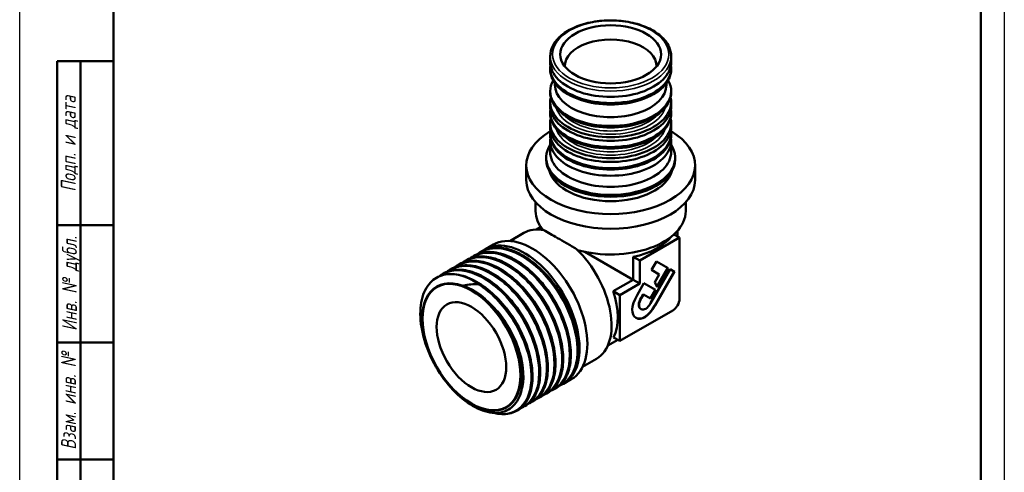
# Model space of a CAD drawing. Header units: millimetres. Extents: x -258 to 890, y -69 to 356.
# Tile 3 of 12: x 0 to 210, y 62 to 159. Entities that reach past the tile are written whole.
import ezdxf
from ezdxf.enums import TextEntityAlignment as Align

# ---------------------------------------------------------------- set-up
doc = ezdxf.new("R2010")
doc.units = ezdxf.units.MM
for name, color, linetype, lineweight in [('Видимые тонкие (ГОСТ)', 7, 'Continuous', 35), ('Видимый контур (ГОСТ)', 7, 'Continuous', 50), ('Кромка (ГОСТ)', 7, 'Continuous', 50), ('Обозначение (ГОСТ)', 7, 'Continuous', 25), ('Эскизная геометрия (ГОСТ)', 7, 'Continuous', 50)]:
    doc.layers.add(name, color=color, linetype=linetype, lineweight=lineweight)
doc.styles.get("Standard").update_dxf_attribs({"font": 'GOST Common Italic.ttf'})
doc.styles.add('Альтернативный текст (ГОСТ)', font='txt', dxfattribs={"width": 0.8})

# ---------------------------------------------------------------- blocks, each defined once
blk = doc.blocks.new('ГОСТ - Доп. графы 1')
at = {"layer": 'Эскизная геометрия (ГОСТ)'}
for p, q in [((-12, 0), (-12, 145)), ((-12, 145), (0, 145)), ((-7, 145), (-7, 0)), ((-12, 110), (-7, 110)), ((-7, 110), (0, 110)), ((-12, 85), (-7, 85)), ((-7, 85), (0, 85)), ((-12, 60), (-7, 60)), ((-7, 60), (0, 60)), ((-12, 25), (-7, 25)), ((-7, 25), (0, 25)), ((0, 0), (-12, 0))]:
    blk.add_line(p, q, dxfattribs=at)
at = {"layer": 'Обозначение (ГОСТ)', "char_height": 3.17, "attachment_point": 5, "rotation": 90, "style": 'Альтернативный текст (ГОСТ)'}
for s, insert, width in [('\\fGOST Common|b0|i1;\\H3.1700;Подп. и дата', (-9.37, 127.41), 34.7679), ('\\fGOST Common|b0|i1;\\H3.1700;Инв. № дубл.', (-8.95, 97.55), 24.8438), ('\\fGOST Common|b0|i1;\\H3.1700;Взам. инв. №', (-9.58, 72.53), 24.8669), ('\\fGOST Common|b0|i1;\\H3.1700;Подп. и дата', (-9.5, 42.47), 35.1486), ('\\fGOST Common|b0|i1;\\H3.1700;Инв. № подл.', (-9.5, 12.41), 24.9618)]:
    blk.add_mtext(s, dxfattribs=dict(at, insert=insert, width=width))
at = {"layer": 'Обозначение (ГОСТ)', "lineweight": 30, "width": 0.8, "flags": 17}
for tag, p in [('Подп._и_дата_2', (-3.53, 127.51)), ('Инв._номер_дубликата', (-3.41, 97.47)), ('Взамен_инв._номера', (-3.46, 72.53)), ('Подп._и_дата_1', (-3.42, 42.35)), ('ИНВЕНТАРНЫЙ_НОМЕР', (-3.33, 12.68))]:
    blk.add_attdef(tag, text='', height=3.17, rotation=90, dxfattribs=at).set_placement(p, align=Align.MIDDLE_CENTER)
blk = doc.blocks.new('Рамки ГОСТ_ граница 297x210')
at = {"layer": 'Кромка (ГОСТ)', "lineweight": 25}
for p, q in [((0, 0), (0, 297)), ((210, 297), (210, 0))]:
    blk.add_line(p, q, dxfattribs=at)
at = {"layer": 'Кромка (ГОСТ)'}
for p, q in [((20, 292), (20, 5)), ((205, 5), (205, 292))]:
    blk.add_line(p, q, dxfattribs=at)

msp = doc.modelspace()

# ---------------------------------------------------------------- linework, layer by layer
at = {"layer": 'Видимые тонкие (ГОСТ)'}
for p, q in [((132.5997, 99.4978), (132.529, 99.5386)), ((135.5163, 97.8507), (135.4456, 97.8916))]:
    msp.add_line(p, q, dxfattribs=at)
msp.add_ellipse((126.0455, 151.4671), major_axis=(-12.4, 0), ratio=0.57735027, dxfattribs=at)
for centre, major_axis, start_param, end_param in [((126.0455, 151.0588), (12.9, 0), 3.14159267, 6.28318531), ((126.0455, 141.2282), (11.8, 0), 3.31069029, 6.11408767), ((126.0455, 141.6364), (-11.3, 0), 0.48499297, 2.65659969), ((126.0455, 136.7701), (11.8, 0), 3.31832921, 6.10644875), ((126.0455, 137.1784), (-11.3, 0), 0.50131861, 2.64027405)]:
    msp.add_ellipse(centre, major_axis=major_axis, ratio=0.57735027, start_param=start_param, end_param=end_param, dxfattribs=at)
for points, knots in [([(96.3657, 108.026), (96.6183, 108.2011), (96.8838, 108.3553), (97.1612, 108.4877), (99.1346, 109.4289), (101.7038, 109.2561), (104.3455, 108.0122), (106.9838, 106.7699), (109.6778, 104.4676), (111.8793, 101.5909), (114.0782, 98.7176), (115.7723, 95.2899), (116.6221, 92.0257), (117.4709, 88.7652), (117.4724, 85.6887), (116.6381, 83.44), (116.0262, 81.7907), (114.9678, 80.5945), (113.6035, 79.969)], [33.72520794, 33.72520794, 33.72520794, 33.72520794, 33.81896361, 33.81896361, 33.81896361, 34.4857417, 34.4857417, 34.4857417, 35.15165429, 35.15165429, 35.15165429, 35.81676308, 35.81676308, 35.81676308, 36.48112897, 36.48112897, 36.48112897, 36.96839491, 36.96839491, 36.96839491, 36.96839491]), ([(98.0012, 108.9667), (99.317, 109.8642), (100.9698, 110.2128), (102.788, 109.9518), (105.2692, 109.5957), (108.043, 108.1068), (110.5489, 105.7993), (113.0507, 103.4956), (115.2701, 100.3907), (116.7626, 97.1301), (118.2616, 93.8551), (119.0178, 90.444), (118.8864, 87.611), (118.7556, 84.789), (117.7454, 82.5586), (116.0758, 81.3856), (115.8126, 81.2007), (115.5332, 81.0423), (115.2397, 80.9104)], [40.00839325, 40.00839325, 40.00839325, 40.00839325, 40.49437293, 40.49437293, 40.49437293, 41.1575898, 41.1575898, 41.1575898, 41.81970598, 41.81970598, 41.81970598, 42.4847263, 42.4847263, 42.4847263, 43.14715792, 43.14715792, 43.14715792, 43.25158022, 43.25158022, 43.25158022, 43.25158022]), ([(93.0957, 106.1403), (94.8472, 107.3424), (97.2159, 107.5291), (99.7468, 106.6656), (102.4579, 105.7406), (105.337, 103.6135), (107.751, 100.77), (110.0895, 98.0154), (111.9765, 94.6093), (113.0248, 91.28), (114.0649, 87.9769), (114.2735, 84.7711), (113.6191, 82.3382), (113.0681, 80.2897), (111.9086, 78.8004), (110.336, 78.0794)], [21.15883733, 21.15883733, 21.15883733, 21.15883733, 21.80680356, 21.80680356, 21.80680356, 22.50086892, 22.50086892, 22.50086892, 23.17324475, 23.17324475, 23.17324475, 23.84032715, 23.84032715, 23.84032715, 24.4020243, 24.4020243, 24.4020243, 24.4020243]), ([(94.7339, 107.0772), (95.7939, 107.8031), (97.0708, 108.1758), (98.482, 108.1498), (100.874, 108.1057), (103.6369, 106.9168), (106.2108, 104.8358), (108.7835, 102.7559), (111.1514, 99.7984), (112.837, 96.5815), (114.5218, 93.3662), (115.5147, 89.9123), (115.6225, 86.9402), (115.7303, 83.9694), (114.9535, 81.4988), (113.4643, 80.045), (113.0236, 79.6147), (112.5212, 79.2743), (111.9694, 79.0262)], [27.44202263, 27.44202263, 27.44202263, 27.44202263, 27.83389579, 27.83389579, 27.83389579, 28.49814601, 28.49814601, 28.49814601, 29.1620524, 29.1620524, 29.1620524, 29.8256299, 29.8256299, 29.8256299, 30.48889336, 30.48889336, 30.48889336, 30.6852096, 30.6852096, 30.6852096, 30.6852096]), ([(89.7686, 104.2118), (91.4235, 105.3736), (93.6369, 105.6282), (96.0262, 104.9222), (98.6032, 104.1608), (101.3689, 102.2871), (103.7617, 99.6965), (106.1539, 97.1067), (108.1587, 93.8171), (109.3725, 90.5162), (110.5861, 87.2163), (111.0018, 83.9263), (110.5455, 81.3346), (110.1063, 78.8392), (108.8617, 77.0066), (107.0673, 76.1898)], [8.58522374, 8.58522374, 8.58522374, 8.58522374, 9.20172959, 9.20172959, 9.20172959, 9.86665255, 9.86665255, 9.86665255, 10.53138788, 10.53138788, 10.53138788, 11.19593934, 11.19593934, 11.19593934, 11.83578974, 11.83578974, 11.83578974, 11.83578974]), ([(91.4656, 105.1899), (92.2863, 105.7551), (93.2374, 106.1081), (94.2836, 106.2219), (96.567, 106.4703), (99.2894, 105.5781), (101.9008, 103.7363), (104.5115, 101.8949), (106.9952, 99.1162), (108.8512, 95.9804), (110.7068, 92.8452), (111.9237, 89.3731), (112.2627, 86.2869), (112.6017, 83.2014), (112.0614, 80.5213), (110.7652, 78.806), (110.2047, 78.0642), (109.5044, 77.5048), (108.6994, 77.1409)], [14.87565202, 14.87565202, 14.87565202, 14.87565202, 15.17959742, 15.17959742, 15.17959742, 15.84296683, 15.84296683, 15.84296683, 16.50618227, 16.50618227, 16.50618227, 17.1692474, 17.1692474, 17.1692474, 17.83216593, 17.83216593, 17.83216593, 18.11883899, 18.11883899, 18.11883899, 18.11883899]), ([(108.509, 103.142), (108.77, 102.8884), (109.0273, 102.6254), (109.2801, 102.3537), (111.5637, 99.8991), (113.4624, 96.7456), (114.5627, 93.6104), (114.7807, 92.9891), (114.9672, 92.3695), (115.1215, 91.7569)], [34.919676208, 34.919676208, 34.919676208, 34.919676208, 34.996565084, 34.996565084, 34.996565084, 35.691104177, 35.691104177, 35.691104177, 35.828730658, 35.828730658, 35.828730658, 35.828730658]), ([(110.1433, 104.0864), (112.316, 101.9664), (114.2209, 99.2), (115.4953, 96.3228), (116.0292, 95.1175), (116.451, 93.8961), (116.7532, 92.7011)], [41.202861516, 41.202861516, 41.202861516, 41.202861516, 41.843529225, 41.843529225, 41.843529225, 42.111915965, 42.111915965, 42.111915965, 42.111915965]), ([(94.736, 102.1367), (97.181, 101.2422), (99.7553, 99.2952), (101.9098, 96.728), (104.0636, 94.1618), (105.783, 90.9944), (106.7061, 87.9242), (107.6289, 84.855), (107.7497, 81.905), (107.0551, 79.7246), (106.9898, 79.5197), (106.9174, 79.3217), (106.8381, 79.1309)], [2.98012308, 2.98012308, 2.98012308, 2.98012308, 3.66358087, 3.66358087, 3.66358087, 4.34679155, 4.34679155, 4.34679155, 5.02975934, 5.02975934, 5.02975934, 5.09393878, 5.09393878, 5.09393878, 5.09393878]), ([(97.8229, 102.3881), (100.4656, 100.7296), (103.0402, 98.0807), (105.0223, 95.0003), (107.0038, 91.921), (108.3807, 88.4307), (108.8784, 85.2632), (109.3759, 82.0968), (108.992, 79.2735), (107.8185, 77.3881), (106.6454, 75.5034), (104.6912, 74.5681), (102.3744, 74.7839), (102.0273, 74.8162), (101.6725, 74.8744), (101.3117, 74.9574)], [3.2083497, 3.2083497, 3.2083497, 3.2083497, 3.87513344, 3.87513344, 3.87513344, 4.54169499, 4.54169499, 4.54169499, 5.20803824, 5.20803824, 5.20803824, 5.87416707, 5.87416707, 5.87416707, 5.97395394, 5.97395394, 5.97395394, 5.97395394]), ([(105.2382, 101.2508), (106.466, 100.0541), (107.6134, 98.6584), (108.6035, 97.1441), (110.1007, 94.8542), (111.2303, 92.306), (111.8531, 89.8687)], [22.353305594, 22.353305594, 22.353305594, 22.353305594, 22.715172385, 22.715172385, 22.715172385, 23.262360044, 23.262360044, 23.262360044, 23.262360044]), ([(106.8733, 102.1946), (107.7118, 101.3795), (108.5126, 100.4715), (109.2503, 99.4933), (111.2282, 96.8707), (112.7397, 93.7614), (113.4895, 90.8123)], [28.636490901, 28.636490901, 28.636490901, 28.636490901, 28.883450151, 28.883450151, 28.883450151, 29.545545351, 29.545545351, 29.545545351, 29.545545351]), ([(98.2618, 99.9172), (100.6863, 98.0937), (102.951, 95.3942), (104.5725, 92.4177), (106.1371, 89.5457), (107.0925, 86.4359), (107.26, 83.7313)], [3.31994441, 3.31994441, 3.31994441, 3.31994441, 4.00480545, 4.00480545, 4.00480545, 4.66562509, 4.66562509, 4.66562509, 4.66562509]), ([(101.9833, 99.3569), (102.0375, 99.304), (102.0916, 99.2507), (102.1455, 99.197), (104.4424, 96.9091), (106.4165, 93.8986), (107.6523, 90.8259), (108.0365, 89.8705), (108.3486, 88.9112), (108.5857, 87.9686)], [9.788094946, 9.788094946, 9.788094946, 9.788094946, 9.80408453, 9.80408453, 9.80408453, 10.485259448, 10.485259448, 10.485259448, 10.69706247, 10.69706247, 10.69706247, 10.69706247]), ([(103.6046, 100.3103), (105.4246, 98.5317), (107.0634, 96.3073), (108.2917, 93.9355), (109.143, 92.2918), (109.7939, 90.5835), (110.2153, 88.9261)], [16.070120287, 16.070120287, 16.070120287, 16.070120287, 16.607071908, 16.607071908, 16.607071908, 16.979174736, 16.979174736, 16.979174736, 16.979174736])]:
    msp.add_open_spline(points, degree=3, knots=knots, dxfattribs=at)
at = {"layer": 'Видимый контур (ГОСТ)'}
for p, q in [((113.1455, 151.0588), (113.1455, 149.8341)), ((138.9455, 151.0588), (138.9455, 149.8341)), ((113.1455, 148.5277), (113.1455, 148.2011)), ((138.9455, 148.5277), (138.9455, 148.2011)), ((114.1455, 145.3259), (114.1455, 144.9351)), ((137.9455, 145.3259), (137.9455, 144.9351)), ((113.1455, 143.6287), (113.1455, 143.3021)), ((138.9455, 143.6287), (138.9455, 143.3021)), ((113.1455, 141.2282), (113.1455, 140.4444)), ((138.9455, 141.2282), (138.9455, 140.4444)), ((113.1455, 139.138), (113.1455, 138.8114)), ((138.9455, 139.138), (138.9455, 138.8114)), ((113.1455, 136.7701), (113.1455, 135.9536)), ((138.9455, 136.7701), (138.9455, 135.9536)), ((113.1455, 134.6472), (113.1455, 134.3206)), ((138.9455, 134.6472), (138.9455, 134.3206)), ((113.1455, 133.0142), (113.1455, 130.6464)), ((138.9455, 133.0142), (138.9455, 130.6464)), ((112.2955, 129.4217), (112.2955, 129.0134)), ((139.7955, 129.4217), (139.7955, 129.0134)), ((108.0455, 124.649), (108.0455, 127.7887)), ((144.0455, 124.649), (144.0455, 127.7887)), ((110.0455, 117.9992), (110.0455, 119.888)), ((142.0455, 117.9992), (142.0455, 119.888)), ((110.1942, 114.0842), (111.1454, 114.6333)), ((111.4689, 114.1902), (111.2062, 114.0385)), ((140.2955, 113.7985), (140.2955, 112.6)), ((104.5541, 111.6413), (107.5321, 113.3607)), ((140.7179, 112.3561), (132.2326, 107.4571)), ((139.5401, 113.0361), (140.7179, 112.3561)), ((140.7179, 99.2921), (140.7179, 112.3561)), ((98.474, 109.4011), (98.4602, 109.3932)), ((99.3607, 109.9131), (101.033, 110.8785)), ((130.8384, 103.3843), (120.5522, 109.3231)), ((95.2051, 107.5138), (95.1914, 107.5059)), ((96.8395, 108.4575), (96.8258, 108.4495)), ((130.8384, 108.262), (132.2326, 107.4571)), ((130.8384, 103.3843), (130.8384, 108.262)), ((132.2326, 107.4571), (132.2326, 102.5581)), ((134.7824, 105.4601), (135.8388, 107.2899)), ((135.8388, 107.2899), (138.3133, 105.8612)), ((91.9363, 105.6266), (91.9226, 105.6187)), ((93.5707, 106.5702), (93.557, 106.5623)), ((134.5664, 98.3623), (138.7502, 105.6089)), ((136.4212, 104.5139), (134.7824, 105.4601)), ((139.6134, 105.1105), (135.4456, 97.8916)), ((139.6841, 105.0697), (135.5163, 97.8507)), ((138.2426, 105.902), (135.9045, 101.8524)), ((138.3133, 105.8612), (135.9452, 101.7596)), ((138.7502, 105.6089), (139.6841, 105.0697)), ((90.3019, 104.683), (90.2882, 104.675)), ((126.6045, 100.9086), (130.8471, 103.358)), ((130.8471, 103.358), (132.2326, 102.5581)), ((135.4641, 102.8562), (136.4212, 104.5139)), ((126.6045, 100.9086), (127.99, 100.1086)), ((132.2326, 102.5581), (127.99, 100.1086)), ((131.6932, 100.1095), (133.142, 102.6189)), ((133.142, 102.6189), (135.6165, 101.1902)), ((135.5458, 101.2311), (134.4891, 99.4008)), ((135.6165, 101.1902), (134.5598, 99.3599)), ((135.9452, 101.7596), (135.4641, 102.8562)), ((127.99, 100.1086), (127.99, 90.3107)), ((132.9593, 100.284), (132.529, 99.5386)), ((133.03, 100.2431), (132.5997, 99.4978)), ((133.03, 100.2431), (132.9593, 100.284)), ((134.5598, 99.3599), (133.03, 100.2431)), ((127.99, 90.3107), (139.3037, 96.8427)), ((132.5316, 97.1092), (132.4609, 97.1501)), ((127.5492, 90.5652), (125.4562, 89.3568)), ((126.6531, 91.0825), (127.99, 90.3107)), ((120.0541, 84.7945), (123.0321, 86.5139)), ((115.9607, 81.161), (117.633, 82.1265)), ((114.2568, 80.1772), (114.243, 80.1693)), ((115.8912, 81.1209), (115.8774, 81.1129)), ((110.9879, 78.29), (110.9742, 78.2821)), ((112.6223, 79.2336), (112.6086, 79.2257)), ((107.7191, 76.4027), (107.7054, 76.3948)), ((109.3535, 77.3464), (109.3398, 77.3384)), ((106.0847, 75.4591), (106.071, 75.4512))]:
    msp.add_line(p, q, dxfattribs=at)
for centre, major_axis in [((126.0455, 151.4671), (-10.75, 0)), ((96.3941, 89.0322), (7.4439, -12.8933)), ((96.3941, 89.0322), (-7.4439, 12.8933)), ((96.347, 89.0051), (-7.3863, 12.7934)), ((96.347, 89.0051), (5.25, -9.0933))]:
    msp.add_ellipse(centre, major_axis=major_axis, ratio=0.57735027, dxfattribs=at)
for centre, major_axis, start_param, end_param in [((126.0455, 149.0176), (9.75, 0), 6.25296247, 9.4550008), ((126.0455, 148.5277), (12.9, 0), 3.05377666, 6.3710013), ((126.0455, 149.8341), (12.9, 0), 3.14159265, 6.28318531), ((126.0455, 148.2011), (12.9, 0), 3.14159265, 6.28318531), ((126.0455, 143.6287), (12.9, 0), 2.82959434, 6.59518362), ((126.0455, 144.9351), (11.9, 0), 3.14159265, 6.28318531), ((126.0455, 143.3021), (12.9, 0), 3.14159265, 6.28318531), ((126.0455, 141.2282), (12.9, 0), 3.00191009, 6.42286787), ((126.0455, 139.138), (12.9, 0), 3.05377666, 6.3710013), ((126.0455, 140.4444), (12.9, 0), 3.14159265, 6.28318531), ((126.0455, 138.8114), (12.9, 0), 3.14159265, 6.28318531), ((126.0455, 136.7701), (12.9, 0), 3.00412389, 6.42065407), ((126.0455, 127.7887), (-18, 0), 5.50991627, 10.198047), ((126.0455, 134.6472), (12.9, 0), 3.05377666, 6.3710013), ((126.0455, 135.9536), (12.9, 0), 3.14159265, 6.28318531), ((126.0455, 133.0142), (12.9, 0), 3.05377666, 6.3710013), ((126.0455, 134.3206), (12.9, 0), 3.14159265, 6.28318531), ((126.0455, 129.4217), (13.75, 0), 2.78813598, 6.63664198), ((126.0455, 130.6464), (12.9, 0), 3.14159265, 6.28318531), ((126.0455, 129.0134), (13.75, 0), 3.14159267, 6.28318531), ((126.0455, 127.7887), (13.25, 0), 3.30238426, 6.1223937), ((126.0455, 124.649), (-18, 0), 0, 3.14159265), ((126.0455, 117.9992), (-16, 0), 0, 0.45060169), ((126.0455, 117.9992), (16, 0), 4.2554964, 6.28318531), ((109.333, 96.5025), (-8.3, 14.376), 3.14159265, 6.28318531), ((115.2821, 99.9373), (-7.75, 13.4234), 5.82144212, 6.28318531), ((107.6607, 95.537), (-8.3, 14.376), 3.137336, 6.33580229), ((126.0455, 116.0099), (14.25, 0), 5.05542538, 5.85170601), ((115.2821, 99.9373), (7.75, -13.4234), 0, 2.03253951), ((97.093, 89.4358), (8.3, -14.376), 2.6062675, 2.65905674), ((121.7321, 103.6612), (-7.125, 12.3409), 4.36733514, 4.36935258), ((117.4894, 101.2117), (7.125, -12.3409), 0.35651618, 1.22574248), ((139.3037, 98.4757), (1, 1.7321), 3.92699082, 5.49778714)]:
    msp.add_ellipse(centre, major_axis=major_axis, ratio=0.57735027, start_param=start_param, end_param=end_param, dxfattribs=at)
for points, knots in [([(113.1455, 151.0588), (113.1455, 151.8544), (113.3537, 152.648), (114.1613, 154.1693), (114.7762, 154.8934), (116.3654, 156.2099), (117.355, 156.7957), (119.5947, 157.7527), (120.8459, 158.1226), (123.4768, 158.6103), (124.8557, 158.7288), (127.6058, 158.7055), (128.9765, 158.564), (131.5773, 158.0336), (132.8068, 157.6444), (135.0039, 156.6496), (135.9707, 156.0436), (137.5314, 154.666), (138.1284, 153.8943), (138.7931, 152.4215), (138.9455, 151.7407), (138.9455, 151.0588)], [2.35619449, 2.35619449, 2.35619449, 2.35619449, 2.65361873, 2.65361873, 2.96489922, 2.96489922, 3.28985072, 3.28985072, 3.61630671, 3.61630671, 3.94166796, 3.94166796, 4.26657794, 4.26657794, 4.59202364, 4.59202364, 4.91854701, 4.91854701, 5.24289631, 5.24289631, 5.49778714, 5.49778714, 5.49778714, 5.49778714]), ([(111.7964, 113.9483), (111.7977, 113.9476), (111.799, 113.9469), (112.1761, 113.7366), (112.6174, 113.4873), (113.6065, 112.9233), (114.1545, 112.6085), (115.3091, 111.9419), (115.9472, 111.5719), (117.3053, 110.7807), (118.0253, 110.3596), (118.7629, 109.9263), (118.7654, 109.9249), (118.7678, 109.9234)], [1.803561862, 1.803561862, 1.803561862, 1.803561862, 1.804387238, 1.804387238, 2.049324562, 2.049324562, 2.294261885, 2.294261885, 2.539199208, 2.539199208, 2.784136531, 2.784136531, 2.784961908, 2.784961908, 2.784961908, 2.784961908]), ([(96.5871, 108.2942), (97.5719, 108.9271), (98.7329, 109.2664), (100.0092, 109.276), (102.3979, 109.294), (105.1756, 108.1572), (107.7789, 106.108), (110.3791, 104.0613), (112.7891, 101.1176), (114.5228, 97.8921), (116.2545, 94.6703), (117.301, 91.1879), (117.4581, 88.17), (117.615, 85.1552), (116.8838, 82.6232), (115.4269, 81.1019), (115.0125, 80.6692), (114.5401, 80.319), (114.0203, 80.054)], [33.74333523, 33.74333523, 33.74333523, 33.74333523, 34.09842808, 34.09842808, 34.09842808, 34.76302844, 34.76302844, 34.76302844, 35.42683808, 35.42683808, 35.42683808, 36.08991746, 36.08991746, 36.08991746, 36.75232637, 36.75232637, 36.75232637, 36.94075022, 36.94075022, 36.94075022, 36.94075022]), ([(114.2559, 80.1791), (114.5127, 80.326), (114.7567, 80.4951), (114.9865, 80.6861), (116.581, 82.0115), (117.4826, 84.3847), (117.4932, 87.3089), (117.5038, 90.2322), (116.6235, 93.6875), (115.0221, 96.9547), (113.4211, 100.221), (111.1092, 103.2784), (108.5514, 105.4896), (105.9943, 107.7001), (103.2071, 109.0506), (100.7528, 109.2557), (99.2981, 109.3773), (97.9655, 109.096), (96.8432, 108.4507)], [-43.19689899, -43.19689899, -43.19689899, -43.19689899, -43.10127074, -43.10127074, -43.10127074, -42.43775331, -42.43775331, -42.43775331, -41.77441813, -41.77441813, -41.77441813, -41.11126146, -41.11126146, -41.11126146, -40.44827955, -40.44827955, -40.44827955, -40.05530633, -40.05530633, -40.05530633, -40.05530633]), ([(97.0894, 108.5938), (98.0409, 109.0835), (99.1448, 109.323), (101.4695, 109.273), (102.7175, 108.9899), (105.2444, 107.9475), (106.5551, 107.1671), (109.0647, 105.2129), (110.2947, 104.0135), (112.5184, 101.3575), (113.5404, 99.8681), (115.2555, 96.7912), (115.9704, 95.1654), (117.0115, 91.9813), (117.3508, 90.3834), (117.6178, 87.412), (117.5482, 86.0019), (117.0105, 83.5424), (116.5345, 82.4622), (115.4797, 81.0925), (115.0035, 80.6507), (114.4711, 80.308)], [0, 0, 0, 0, 0.5262998, 0.5262998, 1.04675637, 1.04675637, 1.57595499, 1.57595499, 2.10664519, 2.10664519, 2.63632319, 2.63632319, 3.16533611, 3.16533611, 3.69448144, 3.69448144, 4.2245512, 4.2245512, 4.75546613, 4.75546613, 5.08567897, 5.08567897, 5.08567897, 5.08567897]), ([(98.2178, 109.2443), (98.3755, 109.3464), (98.5379, 109.4406), (98.7048, 109.5268), (100.6444, 110.5273), (103.1872, 110.4287), (105.8226, 109.2581), (108.5816, 108.0325), (111.4232, 105.6373), (113.7245, 102.6165), (115.9276, 99.7247), (117.6225, 96.2812), (118.4714, 93.0034), (119.3173, 89.7375), (119.3185, 86.6567), (118.4866, 84.3993), (117.9058, 82.8234), (116.9217, 81.6557), (115.6539, 80.9976)], [40.02652054, 40.02652054, 40.02652054, 40.02652054, 40.08350086, 40.08350086, 40.08350086, 40.74538917, 40.74538917, 40.74538917, 41.43830988, 41.43830988, 41.43830988, 42.10162994, 42.10162994, 42.10162994, 42.76253847, 42.76253847, 42.76253847, 43.22393552, 43.22393552, 43.22393552, 43.22393552]), ([(115.8871, 81.1275), (116.9527, 81.7456), (117.8027, 82.7375), (118.3564, 84.0436), (119.2818, 86.2261), (119.3739, 89.2718), (118.6015, 92.5415), (117.8294, 95.8101), (116.1981, 99.2816), (114.034, 102.229), (111.8706, 105.1754), (109.1881, 107.579), (106.5307, 108.9346), (103.8742, 110.2898), (101.2593, 110.5888), (99.2159, 109.7628), (98.9595, 109.6592), (98.7123, 109.5379), (98.4749, 109.3998)], [-49.48008429, -49.48008429, -49.48008429, -49.48008429, -49.08191955, -49.08191955, -49.08191955, -48.41659137, -48.41659137, -48.41659137, -47.75147967, -47.75147967, -47.75147967, -47.0865806, -47.0865806, -47.0865806, -46.42189032, -46.42189032, -46.42189032, -46.33849164, -46.33849164, -46.33849164, -46.33849164]), ([(98.7238, 109.5374), (99.6753, 110.0271), (100.7792, 110.2667), (103.1039, 110.2167), (104.3519, 109.9335), (106.8788, 108.8911), (108.1895, 108.1107), (110.6991, 106.1565), (111.9291, 104.9572), (114.1528, 102.3011), (115.1748, 100.8117), (116.8899, 97.7348), (117.6048, 96.109), (118.646, 92.9249), (118.9852, 91.3271), (119.2522, 88.3557), (119.1826, 86.9455), (118.6449, 84.486), (118.1689, 83.4058), (117.1141, 82.0361), (116.6379, 81.5943), (116.1055, 81.2516)], [0, 0, 0, 0, 0.5262998, 0.5262998, 1.04675637, 1.04675637, 1.57595499, 1.57595499, 2.10664519, 2.10664519, 2.63632319, 2.63632319, 3.16533611, 3.16533611, 3.69448144, 3.69448144, 4.2245512, 4.2245512, 4.75546613, 4.75546613, 5.08567897, 5.08567897, 5.08567897, 5.08567897]), ([(93.3182, 106.4075), (94.0915, 106.9069), (94.9739, 107.2245), (95.9379, 107.339), (98.3182, 107.6217), (101.1819, 106.661), (103.907, 104.6776), (106.5469, 102.7562), (109.0394, 99.8904), (110.8757, 96.6863), (112.7063, 93.492), (113.8733, 89.9823), (114.1463, 86.8935), (114.419, 83.8069), (113.7975, 81.1606), (112.4226, 79.5109), (111.9479, 78.9412), (111.3844, 78.4916), (110.7508, 78.168)], [21.17696462, 21.17696462, 21.17696462, 21.17696462, 21.45617418, 21.45617418, 21.45617418, 22.14557724, 22.14557724, 22.14557724, 22.81343645, 22.81343645, 22.81343645, 23.47924864, 23.47924864, 23.47924864, 24.14461483, 24.14461483, 24.14461483, 24.3743796, 24.3743796, 24.3743796, 24.3743796]), ([(110.9863, 78.2935), (111.3546, 78.5039), (111.6968, 78.7594), (112.0089, 79.0593), (113.5288, 80.5202), (114.3233, 83.022), (114.2143, 86.0349), (114.1055, 89.0385), (113.0992, 92.5304), (111.3926, 95.7779), (109.687, 99.0232), (107.2926, 102.0034), (104.6943, 104.0931), (102.0977, 106.1813), (99.3138, 107.3666), (96.9077, 107.3963), (95.6756, 107.4115), (94.5465, 107.1236), (93.5749, 106.563)], [-30.63052837, -30.63052837, -30.63052837, -30.63052837, -30.49341048, -30.49341048, -30.49341048, -29.82555127, -29.82555127, -29.82555127, -29.15973908, -29.15973908, -29.15973908, -28.49437289, -28.49437289, -28.49437289, -27.82943721, -27.82943721, -27.82943721, -27.48893572, -27.48893572, -27.48893572, -27.48893572]), ([(93.8206, 106.7065), (94.7721, 107.1962), (95.876, 107.4358), (98.2006, 107.3858), (99.4487, 107.1026), (101.9756, 106.0602), (103.2863, 105.2798), (105.7959, 103.3256), (107.0258, 102.1263), (109.2496, 99.4702), (110.2716, 97.9809), (111.9867, 94.9039), (112.7015, 93.2782), (113.7427, 90.0941), (114.082, 88.4962), (114.349, 85.5248), (114.2794, 84.1146), (113.7417, 81.6551), (113.2657, 80.5749), (112.2109, 79.2052), (111.7347, 78.7634), (111.2022, 78.4207)], [0, 0, 0, 0, 0.5262998, 0.5262998, 1.04675637, 1.04675637, 1.57595499, 1.57595499, 2.10664519, 2.10664519, 2.63632319, 2.63632319, 3.16533611, 3.16533611, 3.69448144, 3.69448144, 4.2245512, 4.2245512, 4.75546613, 4.75546613, 5.08567897, 5.08567897, 5.08567897, 5.08567897]), ([(94.9485, 107.3577), (94.9627, 107.3669), (94.977, 107.376), (94.9914, 107.3851), (96.8393, 108.5521), (99.3257, 108.6343), (101.9497, 107.6216), (104.5724, 106.6094), (107.3164, 104.51), (109.6282, 101.7627), (111.939, 99.0168), (113.8038, 95.6411), (114.8509, 92.3372), (115.8974, 89.0349), (116.1207, 85.8252), (115.4866, 83.3751), (114.9673, 81.3685), (113.8758, 79.8817), (112.3866, 79.1078)], [27.46014993, 27.46014993, 27.46014993, 27.46014993, 27.46529399, 27.46529399, 27.46529399, 28.12830573, 28.12830573, 28.12830573, 28.79097779, 28.79097779, 28.79097779, 29.453325, 29.453325, 29.453325, 30.11536212, 30.11536212, 30.11536212, 30.65756491, 30.65756491, 30.65756491, 30.65756491]), ([(112.6188, 79.2391), (113.7952, 79.9232), (114.7073, 81.0653), (115.2521, 82.5765), (116.0718, 84.8505), (116.0543, 87.9459), (115.1913, 91.2198), (114.3286, 94.493), (112.6258, 97.9238), (110.421, 100.8006), (108.2167, 103.6767), (105.5241, 105.981), (102.8843, 107.2332), (100.2451, 108.4853), (97.6749, 108.6777), (95.6895, 107.7644), (95.524, 107.6882), (95.3626, 107.6044), (95.2056, 107.5133)], [-36.91371368, -36.91371368, -36.91371368, -36.91371368, -36.47385021, -36.47385021, -36.47385021, -35.81198786, -35.81198786, -35.81198786, -35.15027074, -35.15027074, -35.15027074, -34.48869518, -34.48869518, -34.48869518, -33.82725754, -33.82725754, -33.82725754, -33.77212103, -33.77212103, -33.77212103, -33.77212103]), ([(95.455, 107.6501), (96.4065, 108.1398), (97.5104, 108.3794), (99.8351, 108.3294), (101.0831, 108.0463), (103.61, 107.0039), (104.9207, 106.2234), (107.4303, 104.2693), (108.6602, 103.0699), (110.884, 100.4138), (111.906, 98.9245), (113.6211, 95.8475), (114.3359, 94.2218), (115.3771, 91.0377), (115.7164, 89.4398), (115.9834, 86.4684), (115.9138, 85.0583), (115.3761, 82.5988), (114.9001, 81.5185), (113.8453, 80.1489), (113.3691, 79.7071), (112.8367, 79.3644)], [0, 0, 0, 0, 0.5262998, 0.5262998, 1.04675637, 1.04675637, 1.57595499, 1.57595499, 2.10664519, 2.10664519, 2.63632319, 2.63632319, 3.16533611, 3.16533611, 3.69448144, 3.69448144, 4.2245512, 4.2245512, 4.75546613, 4.75546613, 5.08567897, 5.08567897, 5.08567897, 5.08567897]), ([(90.0494, 104.5204), (90.7787, 104.992), (91.6052, 105.3015), (92.5063, 105.4305), (94.7767, 105.7554), (97.5069, 104.9321), (100.1447, 103.1377), (102.7818, 101.3437), (105.3103, 98.5907), (107.2199, 95.4539), (109.129, 92.318), (110.4079, 88.8187), (110.8044, 85.6849), (111.2009, 82.552), (110.7134, 79.8044), (109.4543, 78.0159), (108.9222, 77.26), (108.2537, 76.6775), (107.4813, 76.2816)], [8.610594, 8.610594, 8.610594, 8.610594, 8.87401355, 8.87401355, 8.87401355, 9.53771698, 9.53771698, 9.53771698, 10.20123441, 10.20123441, 10.20123441, 10.86456959, 10.86456959, 10.86456959, 11.52772626, 11.52772626, 11.52772626, 11.80800899, 11.80800899, 11.80800899, 11.80800899]), ([(107.7167, 76.4077), (108.222, 76.6969), (108.6787, 77.0702), (109.0765, 77.5249), (110.4794, 79.1284), (111.1399, 81.7321), (110.9094, 84.7911), (110.6793, 87.8467), (109.5613, 91.337), (107.7743, 94.5353), (105.9891, 97.7304), (103.5471, 100.6138), (100.9391, 102.5852), (98.3336, 104.5547), (95.5784, 105.6013), (93.228, 105.5031), (92.1543, 105.4583), (91.1681, 105.1747), (90.3061, 104.676)], [-18.06415776, -18.06415776, -18.06415776, -18.06415776, -17.87595928, -17.87595928, -17.87595928, -17.21214964, -17.21214964, -17.21214964, -16.54907026, -16.54907026, -16.54907026, -15.88666134, -15.88666134, -15.88666134, -15.22486372, -15.22486372, -15.22486372, -14.9225651, -14.9225651, -14.9225651, -14.9225651]), ([(90.5517, 104.8193), (91.5033, 105.309), (92.6072, 105.5485), (94.9318, 105.4985), (96.1799, 105.2154), (98.7068, 104.173), (100.0175, 103.3926), (102.5271, 101.4384), (103.757, 100.239), (105.9808, 97.583), (107.0028, 96.0936), (108.7179, 93.0167), (109.4327, 91.3909), (110.4739, 88.2068), (110.8132, 86.6089), (111.0801, 83.6375), (111.0106, 82.2274), (110.4729, 79.7679), (109.9969, 78.6877), (108.9421, 77.318), (108.4658, 76.8762), (107.9334, 76.5335)], [0, 0, 0, 0, 0.5262998, 0.5262998, 1.04675637, 1.04675637, 1.57595499, 1.57595499, 2.10664519, 2.10664519, 2.63632319, 2.63632319, 3.16533611, 3.16533611, 3.69448144, 3.69448144, 4.2245512, 4.2245512, 4.75546613, 4.75546613, 5.08567897, 5.08567897, 5.08567897, 5.08567897]), ([(91.6799, 105.4698), (93.3714, 106.5528), (95.5989, 106.736), (97.986, 105.9788), (100.5795, 105.1561), (103.3455, 103.2287), (105.7271, 100.5997), (108.1082, 97.9713), (110.0905, 94.6584), (111.2784, 91.3485), (112.466, 88.0394), (112.8526, 84.7544), (112.3703, 82.1751), (111.9313, 79.8267), (110.7748, 78.0769), (109.1189, 77.2189)], [14.89377931, 14.89377931, 14.89377931, 14.89377931, 15.50312628, 15.50312628, 15.50312628, 16.16513751, 16.16513751, 16.16513751, 16.82699985, 16.82699985, 16.82699985, 17.48871698, 17.48871698, 17.48871698, 18.09119429, 18.09119429, 18.09119429, 18.09119429]), ([(109.351, 77.3501), (110.6856, 78.1278), (111.6766, 79.5003), (112.1846, 81.3213), (112.8585, 83.7367), (112.6778, 86.926), (111.6681, 90.2257), (110.6588, 93.5239), (108.8272, 96.9116), (106.5381, 99.6854), (104.2501, 102.458), (101.5189, 104.5996), (98.8939, 105.6635), (96.2912, 106.7183), (93.8088, 106.7069), (91.9363, 105.6266)], [-24.34734307, -24.34734307, -24.34734307, -24.34734307, -23.84800993, -23.84800993, -23.84800993, -23.18566272, -23.18566272, -23.18566272, -22.5236256, -22.5236256, -22.5236256, -21.86188386, -21.86188386, -21.86188386, -21.20575041, -21.20575041, -21.20575041, -21.20575041]), ([(92.1861, 105.7629), (93.1377, 106.2526), (94.2416, 106.4922), (96.5662, 106.4422), (97.8143, 106.159), (100.3412, 105.1166), (101.6519, 104.3362), (104.1615, 102.382), (105.3914, 101.1827), (107.6152, 98.5266), (108.6372, 97.0372), (110.3523, 93.9603), (111.0671, 92.3345), (112.1083, 89.1504), (112.4476, 87.5526), (112.7145, 84.5812), (112.645, 83.171), (112.1073, 80.7115), (111.6313, 79.6313), (110.5765, 78.2616), (110.1003, 77.8198), (109.5678, 77.4771)], [0, 0, 0, 0, 0.5262998, 0.5262998, 1.04675637, 1.04675637, 1.57595499, 1.57595499, 2.10664519, 2.10664519, 2.63632319, 2.63632319, 3.16533611, 3.16533611, 3.69448144, 3.69448144, 4.2245512, 4.2245512, 4.75546613, 4.75546613, 5.08567897, 5.08567897, 5.08567897, 5.08567897]), ([(87.3288, 102.4514), (88.0493, 103.338), (88.9574, 103.9607), (91.0867, 104.6371), (92.3016, 104.6715), (93.5921, 104.394)], [-1.1327285, -1.1327285, -1.1327285, -1.1327285, -0.5734902, -0.5734902, 0, 0, 0, 0]), ([(91.3788, 104.5586), (92.524, 104.6488), (93.7794, 104.4683), (96.3111, 103.608), (97.6189, 102.9227), (100.1526, 101.1369), (101.4096, 100.0113), (103.7095, 97.4733), (104.7814, 96.0298), (106.6123, 93.0119), (107.3944, 91.4003), (108.5792, 88.2118), (108.9966, 86.5953), (109.4216, 83.5571), (109.4339, 82.0978), (109.0545, 79.5147), (108.6572, 78.3589), (107.6047, 76.6669), (107.0004, 76.0413), (106.299, 75.5899)], [0, 0, 0, 0, 0.53281312, 0.53281312, 1.0602619, 1.0602619, 1.59104985, 1.59104985, 2.12093453, 2.12093453, 2.65001915, 2.65001915, 3.17907194, 3.17907194, 3.70890866, 3.70890866, 4.23980585, 4.23980585, 4.67483136, 4.67483136, 4.67483136, 4.67483136]), ([(106.083, 75.4615), (107.6334, 76.3657), (108.7136, 78.0819), (109.1257, 80.3526), (109.5968, 82.9483), (109.1939, 86.2488), (107.9883, 89.5661), (106.7872, 92.8713), (104.7965, 96.1724), (102.4126, 98.7858), (100.0277, 101.4004), (97.2637, 103.3103), (94.6759, 104.1168), (94.3106, 104.2306), (93.9488, 104.3232), (93.5921, 104.394)], [-11.78097245, -11.78097245, -11.78097245, -11.78097245, -11.20067784, -11.20067784, -11.20067784, -10.53735778, -10.53735778, -10.53735778, -9.87644924, -9.87644924, -9.87644924, -9.21525681, -9.21525681, -9.21525681, -9.12191571, -9.12191571, -9.12191571, -9.12191571]), ([(94.1882, 104.2452), (95.816, 103.7829), (97.0781, 102.9693), (97.6491, 102.5663), (97.7544, 102.4838), (97.8126, 102.4266), (97.8232, 102.4156), (97.8311, 102.4038), (97.8328, 102.401), (97.8342, 102.3973), (97.8345, 102.3961), (97.8347, 102.3943), (97.8348, 102.3936), (97.8346, 102.3924), (97.8344, 102.3919), (97.8339, 102.3908), (97.8335, 102.3904), (97.8324, 102.3894), (97.8316, 102.389), (97.8288, 102.388), (97.8261, 102.3879), (97.8229, 102.3881)], [-0.111174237, -0.111174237, -0.111174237, -0.111174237, -0.034152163, -0.034152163, -0.008931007, -0.008931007, -0.004253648, -0.004253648, -0.002954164, -0.002954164, -0.0024254, -0.0024254, -0.002125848, -0.002125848, -0.001878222, -0.001878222, -0.001598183, -0.001598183, -0.001160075, -0.001160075, 0, 0, 0, 0]), ([(94.1882, 104.2452), (96.769, 103.5659), (99.5637, 101.7571), (102.0039, 99.2012), (104.4433, 96.6461), (106.5133, 93.3611), (107.7961, 90.0348), (109.0785, 86.7097), (109.5664, 83.3648), (109.1707, 80.7009), (108.7915, 78.1483), (107.6036, 76.2367), (105.8505, 75.3311)], [2.89151964, 2.89151964, 2.89151964, 2.89151964, 3.55706817, 3.55706817, 3.55706817, 4.22239635, 4.22239635, 4.22239635, 4.88750805, 4.88750805, 4.88750805, 5.52482368, 5.52482368, 5.52482368, 5.52482368]), ([(104.651, 92.0819), (105.264, 90.9316), (105.7827, 89.7485), (106.6096, 87.3702), (106.913, 86.1851), (107.3789, 83.3045), (107.386, 81.685), (106.8579, 78.8418), (106.3232, 77.6492), (104.7753, 75.8577), (103.7731, 75.2812), (101.4273, 74.8334), (100.1038, 74.9721), (97.3067, 75.9614), (95.8591, 76.808), (93.0313, 79.112), (91.6791, 80.5518), (89.2528, 83.8474), (88.2046, 85.6742), (86.5584, 89.4827), (85.9802, 91.4284), (85.3811, 95.1858), (85.3706, 96.9598), (85.9315, 100.1007), (86.502, 101.4338), (87.3288, 102.4514)], [-6.97708755, -6.97708755, -6.97708755, -6.97708755, -6.58436552, -6.58436552, -6.18939316, -6.18939316, -5.59291941, -5.59291941, -4.991451, -4.991451, -4.38498882, -4.38498882, -3.77353373, -3.77353373, -3.15708659, -3.15708659, -2.53564827, -2.53564827, -1.90921961, -1.90921961, -1.27780146, -1.27780146, -0.64139464, -0.64139464, 0, 0, 0, 0]), ([(94.736, 102.1367), (94.7347, 102.1363), (94.7333, 102.1359), (94.7309, 102.1348), (94.7298, 102.1342), (94.7283, 102.1328), (94.7278, 102.1323), (94.7272, 102.1312), (94.7269, 102.1306), (94.7266, 102.1294), (94.7266, 102.1287), (94.7267, 102.1271), (94.7269, 102.1261), (94.7278, 102.1236), (94.7288, 102.1219), (94.7342, 102.1141), (94.7426, 102.1068), (94.7821, 102.0772), (94.8349, 102.0471), (95.0571, 101.9286), (95.29, 101.8148), (96.2391, 101.3133), (97.1671, 100.7771), (98.2618, 99.9172)], [-0.833437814, -0.833437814, -0.833437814, -0.833437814, -0.826645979, -0.826645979, -0.821063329, -0.821063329, -0.818083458, -0.818083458, -0.815777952, -0.815777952, -0.813285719, -0.813285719, -0.809571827, -0.809571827, -0.802403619, -0.802403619, -0.772729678, -0.772729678, -0.683084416, -0.683084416, -0.47191798, -0.47191798, 0, 0, 0, 0]), ([(97.8229, 102.3881), (97.2785, 102.4248), (96.7419, 102.4225), (95.7109, 102.337), (95.2164, 102.2568), (94.736, 102.1367)], [-0.397895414, -0.397895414, -0.397895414, -0.397895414, -0.195144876, -0.195144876, 0, 0, 0, 0]), ([(98.2618, 99.9172), (99.4953, 98.9483), (100.6817, 97.7714), (102.8577, 95.0965), (103.8263, 93.6293), (104.651, 92.0819)], [-1.05931417, -1.05931417, -1.05931417, -1.05931417, -0.52734904, -0.52734904, 0, 0, 0, 0]), ([(105.8506, 75.331), (104.9576, 74.8714), (103.9138, 74.6613), (102.2836, 74.7383), (101.741, 74.8211), (101.187, 74.9595)], [0, 0, 0, 0, 0.523782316, 0.523782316, 0.770570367, 0.770570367, 0.770570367, 0.770570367])]:
    msp.add_open_spline(points, degree=3, knots=knots, dxfattribs=at)
for points in [[(97.6861, 108.8606), (97.857, 108.9988), (98.0342, 109.1271), (98.2173, 109.245)], [(94.4169, 106.9732), (94.5879, 107.1114), (94.7652, 107.2398), (94.9485, 107.3577)], [(96.0515, 107.9169), (96.2225, 108.0552), (96.3997, 108.1835), (96.5829, 108.3013)], [(91.1481, 105.086), (91.3191, 105.2242), (91.4964, 105.3525), (91.6797, 105.4705)], [(92.7825, 106.0296), (92.9535, 106.1678), (93.1308, 106.2962), (93.3141, 106.4141)], [(89.4347, 104.0774), (89.6298, 104.2405), (89.8336, 104.3906), (90.0453, 104.5268)], [(131.4542, 95.2289), (130.3445, 95.8696), (130.321, 97.7328), (131.6932, 100.1095)], [(132.529, 99.5386), (131.8973, 98.4444), (131.8305, 97.514), (132.4609, 97.1501)], [(132.5997, 99.4978), (131.968, 98.4036), (131.9012, 97.4732), (132.5316, 97.1092)], [(135.4456, 97.8916), (134.0987, 95.5588), (132.5374, 94.6425), (131.4194, 95.2496)], [(135.5163, 97.8507), (134.155, 95.4929), (132.5745, 94.5821), (131.4542, 95.2289)], [(132.5316, 97.1092), (133.1474, 96.7537), (133.9346, 97.2681), (134.5664, 98.3623)], [(114.0226, 80.0491), (113.8199, 79.9447), (113.6094, 79.8533), (113.3921, 79.7748)], [(115.657, 80.9927), (115.4543, 80.8884), (115.2438, 80.7969), (115.0265, 80.7184)], [(110.7538, 78.1618), (110.5511, 78.0575), (110.3405, 77.966), (110.1233, 77.8875)], [(112.3882, 79.1055), (112.1855, 79.0011), (111.975, 78.9096), (111.7577, 78.8312)], [(107.485, 76.2746), (107.2821, 76.1701), (107.0713, 76.0786), (106.8538, 76)], [(109.1194, 77.2182), (108.9167, 77.1139), (108.7061, 77.0224), (108.4889, 76.9439)]]:
    msp.add_open_spline(points, degree=3, dxfattribs=at)

# ---------------------------------------------------------------- block references
for name, p in [('Рамки ГОСТ_ граница 297x210', (0, 0)), ('ГОСТ - Доп. графы 1', (20, 5))]:
    msp.add_blockref(name, p)

doc.saveas('drawing.dxf')
